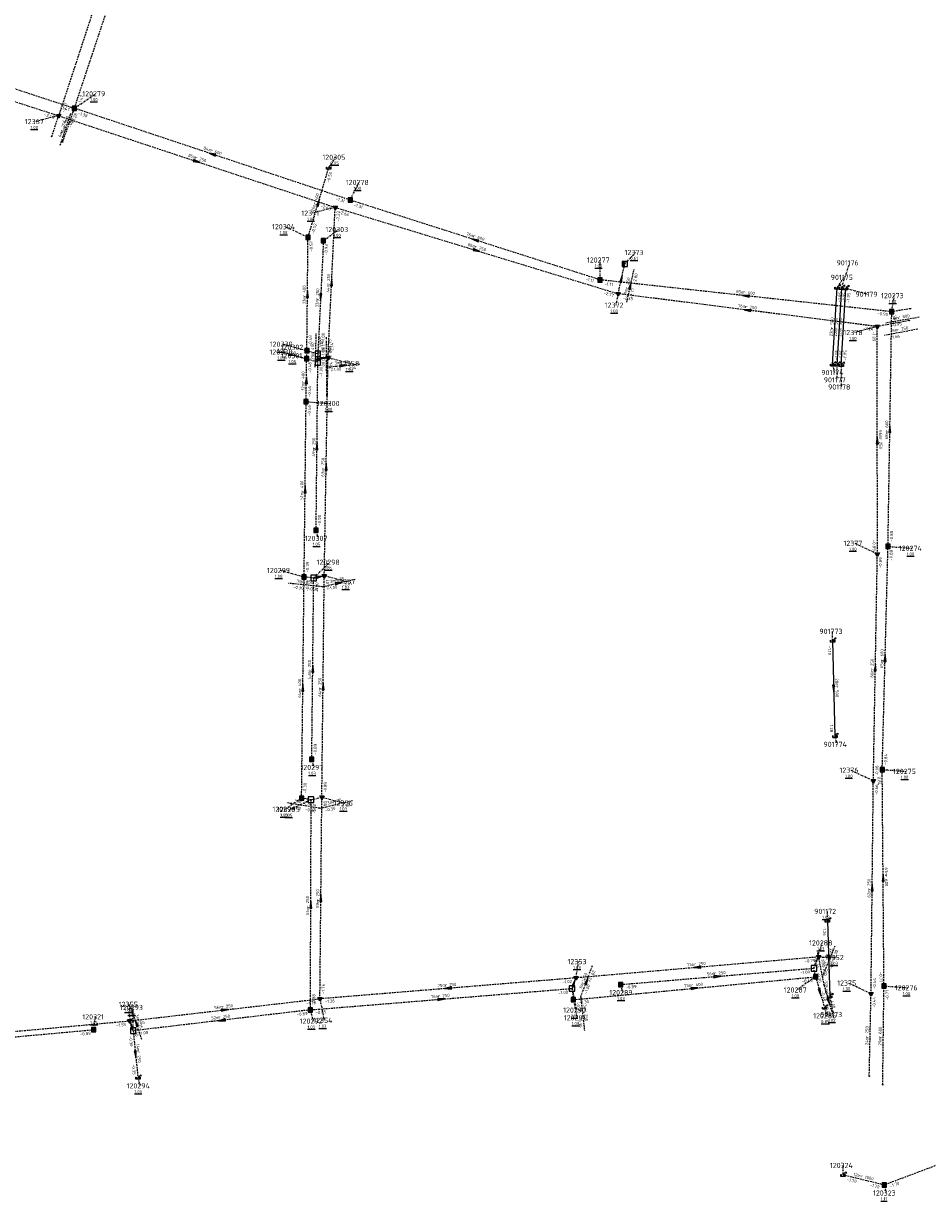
# Model space of a CAD drawing. Extents: x 188323 to 208361, y 565368 to 574910.
# Tile 78 of 256: x 199996 to 200258, y 570056 to 570398. Entities that reach past the tile are written whole.
import ezdxf

# ---------------------------------------------------------------- set-up
doc = ezdxf.new("R2010")
doc.units = 0
for name, pattern in [('BORDER', [1.75, 0.5, -0.25, 0.5, -0.25, 0, -0.25]), ('DASHDOT', [1, 0.5, -0.25, 0, -0.25]), ('DASHED', [0.75, 0.5, -0.25])]:
    doc.linetypes.add(name, pattern=pattern)
doc.layers.get('0').update_dxf_attribs({"linetype": 'CONTINUOUS'})
for name, color, linetype in [('RIO-AFM', 7, 'CONTINUOUS'), ('RIO-BOK', 7, 'CONTINUOUS'), ('RIO-DET', 7, 'CONTINUOUS'), ('RIO-KNP', 7, 'CONTINUOUS'), ('RIO-KNR', 7, 'CONTINUOUS'), ('RIO-LAG', 7, 'CONTINUOUS'), ('RIO-LAG_1B', 7, 'DASHED'), ('RIO-LAG_2B', 7, 'DASHED'), ('RIO-LAG_4', 7, 'BORDER'), ('RIO-LEN', 7, 'CONTINUOUS'), ('RIO-MVD', 1, 'CONTINUOUS'), ('RIO-VRB', 6, 'DASHDOT'), ('RIO-VRH', 7, 'CONTINUOUS')]:
    doc.layers.add(name, color=color, linetype=linetype)
doc.styles.add('RIO-TXT', font='isocp.shx')

# ---------------------------------------------------------------- blocks, each defined once
blk = doc.blocks.new('L_VHR')
blk.add_lwpolyline([(-0.5, 0), (0.5, 0), (-0.5, 0.15), (-0.5, -0.15), (0.5, 0)])
blk = doc.blocks.new('K_IPR')
blk.add_lwpolyline([(-0.5, -0.5), (0.5, -0.5), (0.5, 0.5), (-0.5, 0.5)], close=True)
blk.add_solid([(-0.5, 0.5), (0.5, 0.5), (-0.5, -0.5), (0.5, -0.5)])
at = {"style": 'RIO-TXT', "flags": 1}
blk.add_attdef('KNOOPNAAM', (2, 2), '', height=1, dxfattribs=at)
blk = doc.blocks.new('K_UTB')
blk.add_lwpolyline([(0.5, 0.15), (0.5, -0.3), (-0.5, -0.3), (-0.5, 0.15), (-0.45, 0.15), (-0.45, -0.25), (0, -0.25), (0.45, -0.25), (0.45, 0.15)], close=True)
blk.add_lwpolyline([(0.85, 0.6), (0.55, 0.65), (0.614828, 0.459583), (0.850842, 0.598937)])
blk.add_arc((0.85, -0.25), 0.85, 90, 180)
at = {"style": 'RIO-TXT', "flags": 1}
blk.add_attdef('KNOOPNAAM', (2, 2), '', height=1, dxfattribs=at)
blk = doc.blocks.new('K_DIV')
for p, q in [((-0.65, 0.65), (-0.65, -0.65)), ((0.65, 0.65), (-0.65, 0.65)), ((0.65, -0.65), (0.65, 0.65)), ((-0.65, -0.65), (0.65, -0.65))]:
    blk.add_line(p, q)
blk = doc.blocks.new('K_TEE')
for p, q in [((-0.15, 0.25), (0.15, 0.25)), ((0, -0.25), (0, 0.25))]:
    blk.add_line(p, q)
blk.add_circle((0, 0), 0.5)
at = {"style": 'RIO-TXT', "flags": 1}
blk.add_attdef('KNOOPNAAM', (2, 2), '', height=1, dxfattribs=at)
blk = doc.blocks.new('K_FIC')
blk.add_circle((0, 0), 0.0625)
at = {"style": 'RIO-TXT', "flags": 1}
blk.add_attdef('KNOOPNAAM', (2, 2), '', height=1, dxfattribs=at)
blk = doc.blocks.new('K_IPD')
blk.add_lwpolyline([(-0.496027, 0.307994), (0.503973, 0.307994), (0.003973, -0.558031)], close=True)
blk.add_solid([(-0.496027, 0.307994), (0.503973, 0.307994), (0.003973, -0.558031)])
at = {"style": 'RIO-TXT', "flags": 1}
blk.add_attdef('KNOOPNAAM', (2, 2), '', height=1, dxfattribs=at)
blk = doc.blocks.new('K_RGM')
blk.add_lwpolyline([(-0.6, 0.6), (-0.6, -0.6), (0.6, -0.6), (0.6, 0.6)], close=True)
blk.add_solid([(-0.6, 0.6), (0, 0.6), (-0.6, -0.6), (0, -0.6)])
at = {"style": 'RIO-TXT', "flags": 1}
blk.add_attdef('KNOOPNAAM', (2, 2), '', height=1, dxfattribs=at)
blk = doc.blocks.new('21_01______120336____120273_')
at = {"layer": 'RIO-LAG_1B'}
blk.add_line((0, 0), (-9.679, -1.67), dxfattribs=at)
at = {"layer": 'RIO-AFM', "style": 'RIO-TXT'}
blk.add_text('r 800', height=0.9, rotation=369.7674, dxfattribs=at).set_placement((-5.989, -0.5249))
at = {"layer": 'RIO-BOK', "style": 'RIO-TXT'}
blk.add_text('-0.95', height=0.9, rotation=369.7674, dxfattribs=at).set_placement((-8.0613, -2.8112))
at = {"layer": 'RIO-LEN', "style": 'RIO-TXT'}
blk.add_text('6m', height=0.9, rotation=369.7674, dxfattribs=at).set_placement((-7.5854, -0.8008))
blk = doc.blocks.new('22_01______120287____120286_')
at = {"layer": 'RIO-LAG_1B'}
blk.add_line((0, 0), (2.728, -9.435), dxfattribs=at)
at = {"layer": 'RIO-VRH', "xscale": 2, "yscale": 2, "zscale": 2, "rotation": 286.1039}
blk.add_blockref('L_VHR', (1.364, -4.7175), dxfattribs=at)
at = {"layer": 'RIO-AFM', "style": 'RIO-TXT'}
blk.add_text('r 400', height=0.9, rotation=286.1039, dxfattribs=at).set_placement((1.5447, -3.5408))
at = {"layer": 'RIO-BOK', "style": 'RIO-TXT'}
for s, p in [('-0.40', (-0.9559, -1.7337)), ('-0.45', (0.2447, -5.8845))]:
    blk.add_text(s, height=0.9, rotation=286.1039, dxfattribs=at).set_placement(p)
at = {"layer": 'RIO-LEN', "style": 'RIO-TXT'}
blk.add_text('9m', height=0.9, rotation=286.1039, dxfattribs=at).set_placement((1.0946, -1.9846))
blk = doc.blocks.new('23_01______120287____120288_')
at = {"layer": 'RIO-LAG_1B'}
blk.add_line((0, 0), (-1.877, 9.64), dxfattribs=at)
at = {"layer": 'RIO-AFM', "style": 'RIO-TXT'}
blk.add_text('r 250', height=0.9, rotation=281.0053, dxfattribs=at).set_placement((-0.6531, 5.9759))
at = {"layer": 'RIO-BOK', "style": 'RIO-TXT'}
for p in [(-2.9832, 7.9982), (-2.1562, 3.757)]:
    blk.add_text('-0.30', height=0.9, rotation=281.0053, dxfattribs=at).set_placement(p)
at = {"layer": 'RIO-LEN', "style": 'RIO-TXT'}
blk.add_text('3m', height=0.9, rotation=281.0053, dxfattribs=at).set_placement((-0.9632, 7.566))
blk = doc.blocks.new('24_01______120288____12352_')
at = {"layer": 'RIO-LAG_4'}
blk.add_line((0, 0), (3.704, 9.095), dxfattribs=at)
at = {"layer": 'RIO-AFM', "style": 'RIO-TXT'}
blk.add_text('r 75', height=0.9, rotation=67.8323, dxfattribs=at).set_placement((1.0835, 3.9858))
at = {"layer": 'RIO-BOK', "style": 'RIO-TXT'}
for p in [(3.4541, 4.7692), (1.8246, 0.7683)]:
    blk.add_text('-0.30', height=0.9, rotation=67.8323, dxfattribs=at).set_placement(p)
at = {"layer": 'RIO-LEN', "style": 'RIO-TXT'}
blk.add_text('4m', height=0.9, rotation=67.8323, dxfattribs=at).set_placement((0.4724, 2.4855))
blk = doc.blocks.new('25_01______120290____120291_')
at = {"layer": 'RIO-LAG_1B'}
blk.add_line((0, 0), (1.09, -9.761), dxfattribs=at)
at = {"layer": 'RIO-AFM', "style": 'RIO-TXT'}
blk.add_text('r 250', height=0.9, rotation=276.3486, dxfattribs=at).set_placement((0.9223, -3.7514))
at = {"layer": 'RIO-BOK', "style": 'RIO-TXT'}
for p in [(-1.2359, -1.5466), (-0.756, -5.8409)]:
    blk.add_text('-0.30', height=0.9, rotation=276.3486, dxfattribs=at).set_placement(p)
at = {"layer": 'RIO-LEN', "style": 'RIO-TXT'}
blk.add_text('3m', height=0.9, rotation=276.3486, dxfattribs=at).set_placement((0.7424, -2.1414))
blk = doc.blocks.new('26_01______120290____12353_')
at = {"layer": 'RIO-LAG_4'}
blk.add_line((0, 0), (3.415, 9.207), dxfattribs=at)
at = {"layer": 'RIO-VRH', "xscale": 2, "yscale": 2, "zscale": 2, "rotation": 69.6397}
blk.add_blockref('L_VHR', (1.7075, 4.6035), dxfattribs=at)
at = {"layer": 'RIO-AFM', "style": 'RIO-TXT'}
blk.add_text('r 250', height=0.9, rotation=69.6397, dxfattribs=at).set_placement((0.8632, 3.7644))
at = {"layer": 'RIO-BOK', "style": 'RIO-TXT'}
for s, p in [('-1.02', (3.3016, 4.8748)), ('-1.00', (1.7994, 0.8255))]:
    blk.add_text(s, height=0.9, rotation=69.6397, dxfattribs=at).set_placement(p)
at = {"layer": 'RIO-LEN', "style": 'RIO-TXT'}
blk.add_text('3m', height=0.9, rotation=69.6397, dxfattribs=at).set_placement((0.2997, 2.2455))
blk = doc.blocks.new('27_01______120293____12355_')
at = {"layer": 'RIO-LAG_4'}
blk.add_line((0, 0), (-3.176, 9.293), dxfattribs=at)
at = {"layer": 'RIO-VRH', "xscale": 2, "yscale": 2, "zscale": 2, "rotation": 108.8518}
blk.add_blockref('L_VHR', (-1.588, 4.6465), dxfattribs=at)
at = {"layer": 'RIO-AFM', "style": 'RIO-TXT'}
blk.add_text('r 75', height=0.9, rotation=288.8518, dxfattribs=at).set_placement((-1.3761, 5.5753))
at = {"layer": 'RIO-BOK', "style": 'RIO-TXT'}
for s, p in [('-1.65', (-4.0477, 7.5155)), ('-1.00', (-2.6497, 3.4279))]:
    blk.add_text(s, height=0.9, rotation=288.8518, dxfattribs=at).set_placement(p)
at = {"layer": 'RIO-LEN', "style": 'RIO-TXT'}
blk.add_text('3m', height=0.9, rotation=288.8518, dxfattribs=at).set_placement((-1.9003, 7.1082))
blk = doc.blocks.new('28_01______120295____120296_')
at = {"layer": 'RIO-LAG_1B'}
blk.add_line((0, 0), (-9.689, 1.605), dxfattribs=at)
at = {"layer": 'RIO-AFM', "style": 'RIO-TXT'}
blk.add_text('r 250', height=0.9, rotation=350.5722, dxfattribs=at).set_placement((-5.8282, 1.4732))
at = {"layer": 'RIO-BOK', "style": 'RIO-TXT'}
for p in [(-8.5365, -0.0047), (-4.2734, -0.7098)]:
    blk.add_text('-0.30', height=0.9, rotation=350.5722, dxfattribs=at).set_placement(p)
at = {"layer": 'RIO-LEN', "style": 'RIO-TXT'}
blk.add_text('3m', height=0.9, rotation=350.5722, dxfattribs=at).set_placement((-7.4265, 1.7375))
blk = doc.blocks.new('29_01______120295____12356_')
at = {"layer": 'RIO-LAG_4'}
blk.add_line((0, 0), (9.557, 2.259), dxfattribs=at)
at = {"layer": 'RIO-AFM', "style": 'RIO-TXT'}
blk.add_text('r 75', height=0.9, rotation=13.3004, dxfattribs=at).set_placement((3.875, 1.4299))
at = {"layer": 'RIO-BOK', "style": 'RIO-TXT'}
for p in [(1.6843, -1.0404), (5.8884, -0.0464)]:
    blk.add_text('-0.30', height=0.9, rotation=13.3004, dxfattribs=at).set_placement(p)
at = {"layer": 'RIO-LEN', "style": 'RIO-TXT'}
blk.add_text('3m', height=0.9, rotation=13.3004, dxfattribs=at).set_placement((2.2985, 1.0572))
blk = doc.blocks.new('30_01______120298____120299_')
at = {"layer": 'RIO-LAG_1B'}
blk.add_line((0, 0), (-9.773, 0.977), dxfattribs=at)
at = {"layer": 'RIO-AFM', "style": 'RIO-TXT'}
blk.add_text('r 250', height=0.9, rotation=354.2697, dxfattribs=at).set_placement((-5.9117, 1.0944))
at = {"layer": 'RIO-BOK', "style": 'RIO-TXT'}
for p in [(-8.519, -0.555), (-4.2194, -0.9837)]:
    blk.add_text('-0.30', height=0.9, rotation=354.2697, dxfattribs=at).set_placement(p)
at = {"layer": 'RIO-LEN', "style": 'RIO-TXT'}
blk.add_text('3m', height=0.9, rotation=354.2697, dxfattribs=at).set_placement((-7.5237, 1.2552))
blk = doc.blocks.new('31_01______120298____12357_')
at = {"layer": 'RIO-LAG_4'}
blk.add_line((0, 0), (9.575, 2.183), dxfattribs=at)
at = {"layer": 'RIO-VRH', "xscale": 2, "yscale": 2, "zscale": 2, "rotation": 12.8433}
blk.add_blockref('L_VHR', (4.7875, 1.0915), dxfattribs=at)
at = {"layer": 'RIO-AFM', "style": 'RIO-TXT'}
blk.add_text('r 75', height=0.9, rotation=12.8433, dxfattribs=at).set_placement((3.8863, 1.399))
at = {"layer": 'RIO-BOK', "style": 'RIO-TXT'}
for s, p in [('-1.00', (1.676, -1.0538)), ('-2.01', (5.8879, -0.0934))]:
    blk.add_text(s, height=0.9, rotation=12.8433, dxfattribs=at).set_placement(p)
at = {"layer": 'RIO-LEN', "style": 'RIO-TXT'}
blk.add_text('3m', height=0.9, rotation=12.8433, dxfattribs=at).set_placement((2.3069, 1.0388))
blk = doc.blocks.new('32_01______120301____120308_')
at = {"layer": 'RIO-LAG_4'}
blk.add_line((0, 0), (-0.002, 9.82), dxfattribs=at)
at = {"layer": 'RIO-AFM', "style": 'RIO-TXT'}
blk.add_text('r 75', height=0.9, rotation=270, dxfattribs=at).set_placement((0.4999, 5.7202))
at = {"layer": 'RIO-BOK', "style": 'RIO-TXT'}
for p in [(-1.4013, 8.4196), (-1.3993, 4.0996)]:
    blk.add_text('-1.00', height=0.9, rotation=270, dxfattribs=at).set_placement(p)
at = {"layer": 'RIO-LEN', "style": 'RIO-TXT'}
blk.add_text('1m', height=0.9, rotation=270, dxfattribs=at).set_placement((0.4992, 7.3402))
blk = doc.blocks.new('33_01______120302____120308_')
at = {"layer": 'RIO-LAG_4'}
blk.add_line((0, 0), (0.004, -9.821), dxfattribs=at)
at = {"layer": 'RIO-AFM', "style": 'RIO-TXT'}
blk.add_text('r 75', height=0.9, rotation=450, dxfattribs=at).set_placement((1.3968, 4.1014))
at = {"layer": 'RIO-BOK', "style": 'RIO-TXT'}
for p in [(-0.5045, 5.7207), (-0.5011, 1.3997)]:
    blk.add_text('-1.00', height=0.9, rotation=450, dxfattribs=at).set_placement(p)
at = {"layer": 'RIO-LEN', "style": 'RIO-TXT'}
blk.add_text('1m', height=0.9, rotation=450, dxfattribs=at).set_placement((1.398, 2.4814))
blk = doc.blocks.new('34_01______120308____12358_')
at = {"layer": 'RIO-LAG_4'}
blk.add_line((0, 0), (9.777, 0.921), dxfattribs=at)
at = {"layer": 'RIO-VRH', "xscale": 2, "yscale": 2, "zscale": 2, "rotation": 5.3852}
blk.add_blockref('L_VHR', (4.8885, 0.4605), dxfattribs=at)
at = {"layer": 'RIO-AFM', "style": 'RIO-TXT'}
blk.add_text('r 75', height=0.9, rotation=5.3852, dxfattribs=at).set_placement((4.035, 0.8826))
at = {"layer": 'RIO-BOK', "style": 'RIO-TXT'}
for s, p in [('-2.14', (5.8259, -0.857)), ('-1.00', (1.525, -1.2624))]:
    blk.add_text(s, height=0.9, rotation=5.3852, dxfattribs=at).set_placement(p)
at = {"layer": 'RIO-LEN', "style": 'RIO-TXT'}
blk.add_text('3m', height=0.9, rotation=5.3852, dxfattribs=at).set_placement((2.4222, 0.7306))
blk = doc.blocks.new('43_01______120338____120339_')
at = {"layer": 'RIO-LAG_1B'}
blk.add_line((0, 0), (0.3, 9.816), dxfattribs=at)
at = {"layer": 'RIO-AFM', "style": 'RIO-TXT'}
blk.add_text('r 400', height=0.9, rotation=88.2402, dxfattribs=at).set_placement((-0.3827, 3.8436))
at = {"layer": 'RIO-BOK', "style": 'RIO-TXT'}
for p in [(1.5741, 5.6743), (1.4421, 1.3563)]:
    blk.add_text('-0.48', height=0.9, rotation=88.2402, dxfattribs=at).set_placement(p)
at = {"layer": 'RIO-LEN', "style": 'RIO-TXT'}
blk.add_text('2m', height=0.9, rotation=88.2402, dxfattribs=at).set_placement((-0.4322, 2.2243))
blk = doc.blocks.new('52_01______12368_____12367_')
at = {"layer": 'RIO-LAG_2B'}
blk.add_line((0, 0), (3.078, 9.326), dxfattribs=at)
at = {"layer": 'RIO-AFM', "style": 'RIO-TXT'}
blk.add_text('r 250', height=0.9, rotation=71.7265, dxfattribs=at).set_placement((0.7257, 3.7938))
at = {"layer": 'RIO-BOK', "style": 'RIO-TXT'}
blk.add_text('-1.50', height=0.9, rotation=71.7265, dxfattribs=at).set_placement((3.1222, 4.9928))
at = {"layer": 'RIO-LEN', "style": 'RIO-TXT'}
blk.add_text('6m', height=0.9, rotation=71.7265, dxfattribs=at).set_placement((0.2179, 2.2554))
blk = doc.blocks.new('53_01______12372_____12373___c1')
at = {"layer": 'RIO-LAG_2B'}
blk.add_line((0, 0), (2.131, 9.586), dxfattribs=at)
at = {"layer": 'RIO-VRH', "xscale": 2, "yscale": 2, "zscale": 2, "rotation": 77.4564}
blk.add_blockref('L_VHR', (1.0655, 4.793), dxfattribs=at)
at = {"layer": 'RIO-AFM', "style": 'RIO-TXT'}
blk.add_text('r 250', height=0.9, rotation=77.4564, dxfattribs=at).set_placement((0.3432, 3.8473))
at = {"layer": 'RIO-BOK', "style": 'RIO-TXT'}
for s, p in [('-2.80', (2.6081, 5.2796)), ('-2.77', (1.6704, 1.0625))]:
    blk.add_text(s, height=0.9, rotation=77.4564, dxfattribs=at).set_placement(p)
at = {"layer": 'RIO-LEN', "style": 'RIO-TXT'}
blk.add_text('9m', height=0.9, rotation=77.4564, dxfattribs=at).set_placement((-0.0084, 2.2659))
blk = doc.blocks.new('54_01______12379_____12378_')
at = {"layer": 'RIO-LAG_2B'}
blk.add_line((0, 0), (-9.655, -1.803), dxfattribs=at)
at = {"layer": 'RIO-AFM', "style": 'RIO-TXT'}
blk.add_text('r 250', height=0.9, rotation=370.5589, dxfattribs=at).set_placement((-5.9817, -0.6071))
at = {"layer": 'RIO-BOK', "style": 'RIO-TXT'}
blk.add_text('-1.66', height=0.9, rotation=370.5589, dxfattribs=at).set_placement((-8.0216, -2.9217))
at = {"layer": 'RIO-LEN', "style": 'RIO-TXT'}
blk.add_text('9m', height=0.9, rotation=370.5589, dxfattribs=at).set_placement((-7.5741, -0.905))

msp = doc.modelspace()

# ---------------------------------------------------------------- linework, layer by layer
at = {"layer": 'RIO-LAG'}
for p, q in [((200230.864, 570298.432), (200232.16, 570320.768)), ((200233.408, 570320.64), (200232.112, 570298.368)), ((200233.36, 570298.304), (200234.656, 570320.576)), ((200230.848, 570218.176), (200231.504, 570190.464)), ((200229.344, 570136.832), (200230.016, 570114.88))]:
    msp.add_line(p, q, dxfattribs=at)
at = {"layer": 'RIO-LAG_1B'}
for p, q in [((200010.576, 570372.928), (200030.72, 570433.536)), ((199943.008, 570395.072), (200010.576, 570372.928)), ((200007.184, 570363.136), (200010.576, 570372.928)), ((200090.704, 570346.24), (200010.576, 570372.928)), ((200078.448, 570335.424), (200084.464, 570355.648)), ((200163.296, 570323.072), (200090.704, 570346.24)), ((200078.112, 570302.464), (200078.448, 570335.424)), ((200082.928, 570334.464), (200081.296, 570301.568)), ((200248.032, 570313.792), (200163.296, 570323.072)), ((200253.488, 570314.688), (200248.032, 570313.792)), ((200246.944, 570245.632), (200248.032, 570313.792)), ((200078.048, 570300.16), (200078.112, 570302.464)), ((200077.888, 570287.68), (200078.048, 570300.16)), ((200080.8, 570250.304), (200081.296, 570299.136)), ((200077.312, 570236.736), (200077.888, 570287.68)), ((200245.264, 570180.8), (200246.944, 570245.632)), ((200076.576, 570172.48), (200077.312, 570236.736)), ((200080.096, 570236.416), (200077.312, 570236.736)), ((200079.536, 570183.744), (200080.096, 570236.416)), ((200245.776, 570117.888), (200245.264, 570180.8)), ((200079.344, 570172.032), (200076.576, 570172.48)), ((200079.152, 570110.976), (200079.344, 570172.032)), ((200169.28, 570118.336), (200225.424, 570123.072)), ((200225.904, 570120.576), (200225.424, 570123.072)), ((200155.536, 570113.92), (200225.904, 570120.576)), ((200225.904, 570120.576), (200228.496, 570111.616)), ((200079.152, 570110.976), (200155.168, 570117.184)), ((200155.168, 570117.184), (200155.536, 570113.92)), ((200245.408, 570089.216), (200245.776, 570117.888)), ((200079.152, 570110.976), (200027.648, 570104.896)), ((199961.136, 570100.224), (200016.176, 570105.216)), ((200027.648, 570104.896), (200029.04, 570091.2)), ((200280.944, 570073.28), (200245.872, 570060.096)), ((200245.872, 570060.096), (200233.888, 570062.976))]:
    msp.add_line(p, q, dxfattribs=at)
at = {"layer": 'RIO-LAG_2B'}
for p, q in [((200026.848, 570434.368), (200006, 570370.752)), ((199942.336, 570391.36), (200006, 570370.752)), ((200003.984, 570364.672), (200006, 570370.752)), ((200006, 570370.752), (200086.336, 570344.128)), ((200084.256, 570300.48), (200086.336, 570344.128)), ((200086.336, 570344.128), (200168.544, 570319.04)), ((200168.544, 570319.04), (200170.464, 570327.68)), ((200243.824, 570309.504), (200168.544, 570319.04)), ((200253.104, 570311.232), (200243.824, 570309.504)), ((200243.856, 570243.392), (200243.824, 570309.504)), ((200083.168, 570237.12), (200084.256, 570300.48)), ((200242.688, 570177.472), (200243.856, 570243.392)), ((200082.464, 570172.8), (200083.168, 570237.12)), ((200242.016, 570115.648), (200242.688, 570177.472)), ((200081.904, 570114.176), (200082.464, 570172.8)), ((200226.752, 570126.336), (200156.32, 570120.256)), ((200156.32, 570120.256), (200081.904, 570114.176)), ((200026.656, 570107.776), (200081.904, 570114.176)), ((200241.504, 570091.712), (200242.016, 570115.648)), ((199960.128, 570101.696), (200026.656, 570107.776))]:
    msp.add_line(p, q, dxfattribs=at)
at = {"layer": 'RIO-LAG_4'}
for p, q in [((200081.296, 570301.568), (200081.296, 570300.224)), ((200081.296, 570300.224), (200084.256, 570300.48)), ((200081.296, 570299.136), (200081.296, 570300.224)), ((200080.096, 570236.416), (200083.168, 570237.12)), ((200079.344, 570172.032), (200082.464, 570172.8)), ((200225.424, 570123.072), (200226.752, 570126.336)), ((200155.168, 570117.184), (200156.32, 570120.256)), ((200027.648, 570104.896), (200026.656, 570107.776))]:
    msp.add_line(p, q, dxfattribs=at)
at = {"layer": 'RIO-VRB'}
for p, q in [((200010.57, 570372.91), (200016.6969, 570377.1478)), ((200006, 570370.78), (199999.3525, 570369.0579)), ((200084.47, 570355.64), (200086.4464, 570358.6958)), ((200090.7, 570346.27), (200093.237, 570351.3653)), ((200086.33, 570344.15), (200079.6825, 570342.4279)), ((200078.45, 570335.4), (200071.801, 570338.5179)), ((200082.93, 570334.46), (200087.3249, 570337.6977)), ((200163.29, 570323.06), (200163.2892, 570328.835)), ((200170.47, 570327.71), (200173.5914, 570331.0296)), ((200233.41, 570320.67), (200235.829, 570328.0186)), ((200232.16, 570320.74), (200234.1364, 570323.7958)), ((200168.54, 570319.03), (200167.8342, 570315.7166)), ((200234.66, 570320.6), (200241.3082, 570318.88)), ((200248.03, 570313.77), (200248.7371, 570318.4832)), ((200243.83, 570309.48), (200237.1825, 570307.7579)), ((200078.11, 570302.44), (200071.1421, 570304.3665)), ((200078.04, 570300.15), (200071.0721, 570302.0765)), ((200081.29, 570301.56), (200074.3221, 570303.4865)), ((200081.29, 570299.11), (200074.3221, 570301.0365)), ((200084.26, 570300.48), (200090.9082, 570298.76)), ((200230.86, 570298.46), (200231.3935, 570296.1316)), ((200232.11, 570298.39), (200232.1124, 570294.015)), ((200233.36, 570298.32), (200233.3634, 570291.945)), ((200077.89, 570287.67), (200084.8575, 570287.1413)), ((200080.8, 570250.28), (200081.3335, 570247.9516)), ((200243.85, 570243.42), (200237.201, 570246.5379)), ((200246.95, 570245.61), (200253.9175, 570245.0813)), ((200080.1, 570236.43), (200084.7534, 570241.0353)), ((200077.31, 570236.71), (200070.3421, 570238.6365)), ((200083.17, 570237.13), (200089.8182, 570235.41)), ((200230.84, 570218.17), (200230.8397, 570220.945)), ((200231.5, 570190.44), (200232.0335, 570188.1116)), ((200079.54, 570183.74), (200080.0735, 570181.4116)), ((200242.68, 570177.49), (200236.031, 570180.6079)), ((200245.26, 570180.8), (200252.2275, 570180.2713)), ((200076.57, 570172.49), (200071.9178, 570169.2833)), ((200079.34, 570172.03), (200073.2142, 570169.1902)), ((200082.47, 570172.77), (200089.1182, 570171.05)), ((200229.34, 570136.81), (200229.3397, 570139.585)), ((200225.42, 570123.07), (200227.839, 570130.4186)), ((200226.76, 570126.36), (200231.7579, 570126.1786)), ((200156.32, 570120.28), (200157.0271, 570124.9932)), ((200225.9, 570120.6), (200220.482, 570116.7502)), ((200155.17, 570117.18), (200156.3976, 570110.9123)), ((200169.28, 570118.32), (200169.8135, 570115.9916)), ((200242.02, 570115.65), (200235.371, 570118.7679)), ((200245.78, 570117.92), (200252.7475, 570117.3913)), ((200026.65, 570107.8), (200026.6494, 570112.575)), ((200081.9, 570114.2), (200083.1276, 570107.9323)), ((200155.53, 570113.94), (200156.5841, 570108.6571)), ((200230.02, 570114.88), (200231.0741, 570109.5971)), ((200027.65, 570104.87), (200027.649, 570111.645)), ((200079.15, 570111), (200079.8571, 570107.6868)), ((200228.5, 570111.59), (200229.0335, 570109.2616)), ((200016.17, 570105.22), (200016.7035, 570108.9484)), ((200029.04, 570091.23), (200029.5735, 570088.9016)), ((200233.88, 570063), (200233.8797, 570065.775)), ((200245.87, 570060.09), (200246.4035, 570057.7616))]:
    msp.add_line(p, q, dxfattribs=at)

# ---------------------------------------------------------------- block references
at = {"layer": 'RIO-DET'}
for name, p in [('52_01______12368_____12367_', (200006.48, 570362.176)), ('53_01______12372_____12373___c1', (200171.04, 570316.544)), ('21_01______120336____120273_', (200255.984, 570312.192)), ('43_01______120338____120339_', (200080.544, 570297.664)), ('33_01______120302____120308_', (200083.792, 570299.072)), ('54_01______12379_____12378_', (200255.616, 570308.736)), ('32_01______120301____120308_', (200083.792, 570296.64)), ('34_01______120308____12358_', (200083.792, 570297.728)), ('30_01______120298____120299_', (200082.592, 570233.92)), ('31_01______120298____12357_', (200082.592, 570233.92)), ('28_01______120295____120296_', (200081.84, 570169.536)), ('29_01______120295____12356_', (200081.84, 570169.536)), ('24_01______120288____12352_', (200227.92, 570120.576)), ('23_01______120287____120288_', (200228.4, 570118.08)), ('26_01______120290____12353_', (200157.664, 570114.688)), ('22_01______120287____120286_', (200228.4, 570118.08)), ('25_01______120290____120291_', (200157.664, 570114.688)), ('27_01______120293____12355_', (200030.144, 570102.4))]:
    msp.add_blockref(name, p, dxfattribs=at)
at = {"layer": 'RIO-KNP', "xscale": 1.25, "yscale": 1.25, "zscale": 1.25}
for name, p in [('K_IPR', (200010.576, 570372.928)), ('K_IPD', (200006, 570370.752)), ('K_FIC', (200003.984, 570364.672)), ('K_FIC', (200007.184, 570363.136)), ('K_UTB', (200084.464, 570355.648)), ('K_IPR', (200090.704, 570346.24)), ('K_IPD', (200086.336, 570344.128)), ('K_IPR', (200078.448, 570335.424)), ('K_IPR', (200082.928, 570334.464)), ('K_RGM', (200170.464, 570327.68)), ('K_IPR', (200163.296, 570323.072)), ('K_UTB', (200232.16, 570320.768)), ('K_UTB', (200233.408, 570320.64)), ('K_UTB', (200234.656, 570320.576)), ('K_IPD', (200168.544, 570319.04)), ('K_IPR', (200248.032, 570313.792)), ('K_FIC', (200253.488, 570314.688)), ('K_FIC', (200253.104, 570311.232)), ('K_IPD', (200243.824, 570309.504)), ('K_IPR', (200078.048, 570300.16)), ('K_IPR', (200078.112, 570302.464)), ('K_DIV', (200081.296, 570301.568)), ('K_TEE', (200081.296, 570300.224)), ('K_IPD', (200084.256, 570300.48)), ('K_DIV', (200081.296, 570299.136)), ('K_UTB', (200230.864, 570298.432)), ('K_UTB', (200232.112, 570298.368)), ('K_UTB', (200233.36, 570298.304)), ('K_IPR', (200077.888, 570287.68)), ('K_IPR', (200080.8, 570250.304)), ('K_IPR', (200246.944, 570245.632)), ('K_IPD', (200243.856, 570243.392)), ('K_IPR', (200077.312, 570236.736)), ('K_DIV', (200080.096, 570236.416)), ('K_IPD', (200083.168, 570237.12)), ('K_UTB', (200230.848, 570218.176)), ('K_UTB', (200231.504, 570190.464)), ('K_IPR', (200079.536, 570183.744)), ('K_IPR', (200245.264, 570180.8)), ('K_IPD', (200242.688, 570177.472)), ('K_IPR', (200076.576, 570172.48)), ('K_DIV', (200079.344, 570172.032)), ('K_IPD', (200082.464, 570172.8)), ('K_UTB', (200229.344, 570136.832)), ('K_IPD', (200226.752, 570126.336)), ('K_DIV', (200225.424, 570123.072)), ('K_IPD', (200156.32, 570120.256)), ('K_IPR', (200225.904, 570120.576)), ('K_DIV', (200155.168, 570117.184)), ('K_IPR', (200169.28, 570118.336)), ('K_IPD', (200242.016, 570115.648)), ('K_IPR', (200245.776, 570117.888)), ('K_IPD', (200081.904, 570114.176)), ('K_IPR', (200155.536, 570113.92)), ('K_UTB', (200230.016, 570114.88)), ('K_IPR', (200079.152, 570110.976)), ('K_UTB', (200228.496, 570111.616)), ('K_IPR', (200016.176, 570105.216)), ('K_IPD', (200026.656, 570107.776)), ('K_DIV', (200027.648, 570104.896)), ('K_UTB', (200029.04, 570091.2)), ('K_FIC', (200241.504, 570091.712)), ('K_FIC', (200245.408, 570089.216)), ('K_UTB', (200233.888, 570062.976)), ('K_IPR', (200245.872, 570060.096))]:
    msp.add_blockref(name, p, dxfattribs=at)
at = {"layer": 'RIO-VRH'}
for p, xscale, yscale, zscale, rotation in [((200050.635, 570359.59), 2, 2, 2, 161.612), ((200046.165, 570357.465), 2, 2, 2, 341.6611), ((200081.46, 570345.52), 2, 2, 2, 73.4285), ((200126.995, 570334.665), 2, 2, 2, 162.2706), ((200127.435, 570331.59), 2, 2, 2, 343.0107), ((200085.295, 570322.315), 2, 2, 2, 87.2774), ((200169.505, 570323.37), 2, 2, 2, 77.4564), ((200078.28, 570318.92), 2, 2, 2, 89.4), ((200082.11, 570318.01), 2, 2, 2, 267.1375), ((200205.66, 570318.415), 2, 2, 2, 173.7443), ((200206.185, 570314.255), 2, 2, 2, 172.7718), ((200082.775, 570300.34), 1.732, 1.732, 1.732, 5.3852), ((200077.965, 570293.91), 2, 2, 2, 89.3024), ((200247.49, 570279.69), 2, 2, 2, 89.0832), ((200243.84, 570276.45), 2, 2, 2, 90.0264), ((200081.045, 570274.695), 2, 2, 2, 89.416), ((200083.715, 570268.805), 2, 2, 2, 89.0053), ((200077.6, 570262.19), 2, 2, 2, 89.3389), ((200081.635, 570236.78), 1.897, 1.897, 1.897, 12.8433), ((200246.105, 570213.205), 2, 2, 2, 88.4974), ((200079.82, 570210.085), 2, 2, 2, 89.3821), ((200243.265, 570210.455), 2, 2, 2, 88.9743), ((200076.94, 570204.6), 2, 2, 2, 89.3308), ((200082.82, 570204.95), 2, 2, 2, 89.3678), ((200231.17, 570204.305), 2, 2, 2, 271.3724), ((200245.52, 570149.36), 2, 2, 2, 90.4828), ((200242.35, 570146.57), 2, 2, 2, 89.3795), ((200082.185, 570143.485), 2, 2, 2, 89.4334), ((200079.245, 570141.515), 2, 2, 2, 89.8126), ((200229.68, 570125.845), 2, 2, 2, 271.7849), ((200191.54, 570123.32), 2, 2, 2, 184.9327), ((200155.745, 570118.73), 2, 2, 2, 69.6397), ((200197.35, 570120.695), 2, 2, 2, 4.8358), ((200119.11, 570117.24), 2, 2, 2, 184.6701), ((200190.715, 570117.27), 2, 2, 2, 5.406), ((200227.2, 570116.095), 2, 2, 2, 286.1039), ((200117.16, 570114.09), 2, 2, 2, 4.6471), ((200054.275, 570111), 2, 2, 2, 6.6069), ((200027.15, 570106.335), 1.844, 1.844, 1.844, 108.8518), ((200053.4, 570107.935), 2, 2, 2, 186.7872), ((200028.345, 570098.05), 2, 2, 2, 275.8272)]:
    msp.add_blockref('L_VHR', p, dxfattribs=dict(at, xscale=xscale, yscale=yscale, zscale=zscale, rotation=rotation))

# ---------------------------------------------------------------- texts
at = {"layer": 'RIO-AFM', "style": 'RIO-TXT'}
for s, rotation, p in [('r 700', 70.8752, (200008.1372, 570367.4181)), ('r 250', 341.6611, (200045.5611, 570358.2197)), ('r 600', 341.612, (200050.032, 570360.345)), ('r 400', 73.4285, (200080.7498, 570344.8861)), ('r 600', 342.2706, (200126.3826, 570335.4106)), ('r 250', 343.0107, (200126.814, 570332.3305)), ('r 250', 87.2774, (200084.7572, 570321.5296)), ('r 400', 89.4, (200077.7717, 570318.1149)), ('r 250', 447.1375, (200081.5603, 570317.2257)), ('r 600', 353.7443, (200204.9116, 570319.0267)), ('r 250', 352.7718, (200205.4469, 570314.8764)), ('r 500', 86.6519, (200230.9636, 570308.8201)), ('r 500', 446.6519, (200232.2071, 570308.7502)), ('r 500', 86.6519, (200233.4636, 570308.6801)), ('r 400', 89.3024, (200077.4553, 570293.1057)), ('r 600', 89.0832, (200246.9772, 570278.8878)), ('r 250', 89.416, (200080.5369, 570273.8899)), ('r 250', 270.0264, (200244.3602, 570277.2604)), ('r 250', 89.0053, (200083.2011, 570268.0036)), ('r 400', 89.3389, (200077.0908, 570261.3857)), ('r 600', 88.4974, (200245.5841, 570212.4084)), ('r 250', 89.3821, (200079.3114, 570209.28)), ('r 250', 88.9743, (200242.7507, 570209.6539)), ('r 400', 89.3308, (200076.4307, 570203.7958)), ('r 250', 89.3678, (200082.3112, 570204.1452)), ('r 500', 271.3724, (200231.6588, 570205.1275)), ('r 250', 89.3795, (200241.8414, 570145.7652)), ('r 600', 270.4828, (200246.0327, 570150.1746)), ('r 250', 89.8126, (200078.7425, 570140.7065)), ('r 250', 89.4334, (200081.6771, 570142.6796)), ('r 500', 271.7849, (200230.1611, 570126.6708)), ('r 250', 364.9327, (200190.6874, 570123.7702)), ('r 250', 4.8358, (200196.5005, 570121.1249)), ('r 250', 364.6701, (200118.2594, 570117.6954)), ('r 400', 5.406, (200189.8613, 570117.6914)), ('r 250', 6.6069, (200053.4127, 570111.4035)), ('r 250', 4.6471, (200116.3118, 570114.5227)), ('r 250', 366.7872, (200052.5342, 570108.3515)), ('r 250', 88.7452, (200241.2425, 570102.8958)), ('r 600', 89.2322, (200245.0793, 570102.7715)), ('r 250', 275.8272, (200028.7641, 570098.9075)), ('r 1000', 346.3593, (200238.9439, 570062.2888))]:
    msp.add_text(s, height=0.9, rotation=rotation, dxfattribs=at).set_placement(p)
at = {"layer": 'RIO-BOK', "style": 'RIO-TXT'}
for s, rotation, p in [('-1.47', 71.6117, (200012.34, 570373.7969)), ('-1.47', 341.8498, (200006.2514, 570372.8973)), ('-2.17', 431.834, (200007.7659, 570371.6749)), ('-2.49', 342.0868, (200001.6802, 570370.747)), ('-2.49', 341.6611, (200006.8893, 570369.0112)), ('-1.28', 70.8752, (200010.5496, 570368.5766)), ('-1.38', 341.612, (200011.4577, 570371.1405)), ('-0.55', 73.4285, (200084.6429, 570351.3105)), ('-1.31', 341.612, (200086.3841, 570346.2832)), ('-1.31', 342.2706, (200091.608, 570344.5108)), ('-2.66', 341.6611, (200082.0135, 570344.1598)), ('-2.23', 87.2774, (200087.5343, 570339.9881)), ('-2.66', 343.0107, (200087.2607, 570342.4027)), ('-0.52', 73.4285, (200080.191, 570336.3426)), ('-0.52', 89.4, (200079.8076, 570331.2848)), ('-0.93', 447.1375, (200084.1059, 570330.2961)), ('-1.11', 342.2706, (200158.9726, 570323.0186)), ('-1.11', 353.7443, (200164.5299, 570321.5166)), ('-2.77', 343.0107, (200164.2255, 570318.9387)), ('-2.39', 352.7718, (200169.7535, 570317.4658)), ('-1.95', 86.6519, (200233.3187, 570316.5643)), ('-1.95', 446.6519, (200234.5573, 570316.4959)), ('-1.95', 86.6519, (200235.8187, 570316.4243)), ('-0.95', 353.7443, (200243.8074, 570312.8763)), ('-0.95', 89.0832, (200249.3649, 570309.6476)), ('-2.24', 352.7718, (200239.5925, 570308.6522)), ('-1.09', 270.0264, (200242.4313, 570308.0789)), ('-0.48', 89.4, (200079.5244, 570303.8253)), ('-1.00', 447.1375, (200082.7571, 570302.8893)), ('-2.14', 87.2774, (200085.7247, 570301.8119)), ('-1.95', 86.6519, (200232.3392, 570299.7759)), ('-1.95', 446.6519, (200233.5883, 570299.7068)), ('-1.95', 86.6519, (200234.8392, 570299.6359)), ('-0.48', 89.3024, (200079.3906, 570296.0323)), ('-1.00', 89.416, (200082.6488, 570294.9955)), ('-2.14', 89.0053, (200085.5892, 570296.3559)), ('-0.46', 89.3024, (200079.3067, 570289.0529)), ('-0.46', 89.3389, (200079.2432, 570283.5538)), ('-0.90', 89.416, (200082.214, 570251.6657)), ('-0.88', 89.0832, (200248.372, 570246.9874)), ('-0.89', 270.0264, (200242.488, 570247.5189)), ('-0.88', 88.4974, (200248.2426, 570241.4746)), ('-0.39', 89.3389, (200078.7258, 570238.0938)), ('-2.01', 89.0053, (200084.5939, 570238.5055)), ('-0.89', 88.9743, (200245.177, 570239.2952)), ('-2.01', 89.3678, (200084.5253, 570233.014)), ('-0.39', 89.3308, (200078.6627, 570232.5937)), ('-1.00', 89.3821, (200081.4563, 570232.3142)), ('-1.19', 271.3724, (200229.4746, 570216.7364)), ('-1.28', 271.3724, (200230.0178, 570194.5061)), ('-0.89', 89.3821, (200080.9548, 570185.1248)), ('-0.84', 88.4974, (200246.696, 570182.1628)), ('-0.66', 88.9743, (200244.1046, 570178.8647)), ('-0.84', 270.4828, (200243.8725, 570179.3878)), ('-0.30', 89.3308, (200077.986, 570173.8736)), ('-1.88', 89.3678, (200083.8851, 570174.1545)), ('-0.66', 89.3795, (200244.0362, 570173.3745)), ('-1.00', 89.8126, (200080.7272, 570167.9251)), ('-1.88', 89.4334, (200083.83, 570168.6556)), ('-1.26', 271.7849, (200227.985, 570135.3666)), ('-0.79', 364.9327, (200222.7917, 570124.6546)), ('-1.02', 364.6701, (200152.3437, 570118.5954)), ('-1.02', 364.9327, (200157.8358, 570119.0065)), ('-1.00', 4.8358, (200221.4518, 570121.3293)), ('-0.45', 5.406, (200221.9495, 570118.8199)), ('-128.00', 271.7849, (200228.4708, 570120.0143)), ('-0.44', 89.3795, (200243.4349, 570117.0348)), ('-0.77', 270.4828, (200244.3834, 570122.0081)), ('-1.76', 89.4334, (200083.3136, 570115.5861)), ('-1.00', 4.6471, (200151.1959, 570115.4523)), ('-0.89', 4.8358, (200170.7928, 570117.043)), ('-0.77', 89.2322, (200247.1256, 570113.8011)), ('-1.76', 6.6069, (200077.9877, 570112.3374)), ('-0.88', 89.8126, (200080.5544, 570112.3954)), ('-1.26', 364.6701, (200083.4099, 570112.9196)), ('-0.30', 5.406, (200157.0555, 570112.6781)), ('-0.44', 88.7452, (200243.3305, 570111.5197)), ('-0.89', 366.7872, (200075.2407, 570109.1553)), ('-0.85', 4.6471, (200080.6586, 570109.718)), ('-1.55', 5.2304, (200022.6943, 570106.032)), ('-1.65', 6.6069, (200028.2016, 570106.5704)), ('-0.89', 5.2005, (200012.213, 570103.454)), ('-0.30', 275.8272, (200026.4001, 570103.3347)), ('-1.00', 366.7872, (200029.2062, 570103.6462)), ('-0.35', 275.8272, (200027.2376, 570095.1675)), ('-1.70', 346.3593, (200234.9112, 570061.31)), ('-1.70', 346.3593, (200241.5573, 570059.7014)), ('-1.70', 380.6094, (200247.6735, 570059.2735))]:
    msp.add_text(s, height=0.9, rotation=rotation, dxfattribs=at).set_placement(p)
at = {"layer": 'RIO-KNR', "style": 'RIO-TXT'}
for s, p in [('120279', (200012.8719, 570376.3978)), ('12367', (199996.165, 570368.3079)), ('120305', (200082.6214, 570357.9458)), ('120278', (200089.412, 570350.6153)), ('12371', (200076.495, 570341.6779)), ('120304', (200067.976, 570337.7679)), ('120303', (200083.4999, 570336.9477)), ('12373', (200170.4039, 570330.2796)), ('120277', (200159.4642, 570328.085)), ('901176', (200232.004, 570327.2686)), ('901175', (200230.3114, 570323.0458)), ('901179', (200237.4832, 570318.13)), ('120273', (200244.9121, 570317.7332)), ('12372', (200164.6467, 570314.9666)), ('12378', (200233.995, 570307.0079)), ('120339', (200067.3171, 570303.6165)), ('120302', (200070.4971, 570302.7365)), ('120338', (200067.2471, 570301.3265)), ('120301', (200070.4971, 570300.2865)), ('12358', (200087.7207, 570298.01)), ('901174', (200227.5685, 570295.3816)), ('901177', (200228.2874, 570293.265)), ('901178', (200229.5384, 570291.195)), ('120300', (200081.0325, 570286.3913)), ('120307', (200077.5085, 570247.2016)), ('12377', (200234.0135, 570245.7879)), ('120274', (200250.0925, 570244.3313)), ('120299', (200066.5171, 570237.8865)), ('120298', (200080.9284, 570240.2853)), ('12357', (200086.6307, 570234.66)), ('901773', (200227.0147, 570220.195)), ('901774', (200228.2085, 570187.3616)), ('120297', (200076.2485, 570180.6616)), ('12376', (200232.8435, 570179.8579)), ('120275', (200248.4025, 570179.5213)), ('12356', (200085.9307, 570170.3)), ('120296', (200068.0928, 570168.5333)), ('120295', (200069.3892, 570168.4402)), ('901172', (200225.5147, 570138.835)), ('120288', (200224.014, 570129.6686)), ('12352', (200228.5704, 570125.4286)), ('12353', (200153.8396, 570124.2432)), ('12375', (200232.1835, 570118.0179)), ('120289', (200165.9885, 570115.2416)), ('120287', (200216.657, 570116.0002)), ('120276', (200248.9225, 570116.6413)), ('12355', (200023.4619, 570111.825)), ('120321', (200012.8785, 570108.1984)), ('120293', (200023.824, 570110.895)), ('120290', (200152.5726, 570110.1623)), ('120291', (200152.7591, 570107.9071)), ('120286', (200225.2085, 570108.5116)), ('901173', (200227.2491, 570108.8471)), ('120292', (200076.0321, 570106.9368)), ('12354', (200079.9401, 570107.1823)), ('120294', (200025.7485, 570088.1516)), ('120324', (200230.0547, 570065.025)), ('120323', (200242.5785, 570057.0116))]:
    msp.add_text(s, height=1.5, dxfattribs=at).set_placement(p)
at = {"layer": 'RIO-LEN', "style": 'RIO-TXT'}
for s, rotation, p in [('10m', 70.8752, (200007.4298, 570365.3772)), ('85m', 341.6611, (200043.5103, 570358.8981)), ('84m', 341.612, (200047.9819, 570361.0252)), ('21m', 73.4285, (200080.134, 570342.8157)), ('76m', 342.2706, (200124.3248, 570336.0671)), ('86m', 343.0107, (200124.7478, 570332.9604)), ('44m', 87.2774, (200084.6549, 570319.3721)), ('33m', 89.4, (200077.7494, 570315.955)), ('85m', 353.7443, (200202.7643, 570319.2607)), ('33m', 447.1375, (200081.4542, 570315.0683)), ('76m', 352.7718, (200203.3039, 570315.1468)), ('22m', 86.6519, (200230.8378, 570306.6638)), ('22m', 446.6519, (200232.0826, 570306.5938)), ('22m', 86.6519, (200233.3378, 570306.5238)), ('12m', 89.3024, (200077.4293, 570290.9459)), ('66m', 270.0264, (200244.3582, 570279.4204)), ('68m', 89.0832, (200246.943, 570276.7281)), ('49m', 89.416, (200080.5152, 570271.73)), ('63m', 89.0053, (200083.164, 570265.8439)), ('51m', 89.3389, (200077.0662, 570259.2258)), ('65m', 88.4974, (200245.5278, 570210.2491)), ('53m', 89.3821, (200079.2885, 570207.1201)), ('66m', 88.9743, (200242.7124, 570207.4942)), ('28m', 271.3724, (200231.6061, 570207.2869)), ('64m', 89.3308, (200076.4058, 570201.6359)), ('64m', 89.3678, (200082.2877, 570201.9853)), ('63m', 270.4828, (200246.0135, 570152.3345)), ('62m', 89.3795, (200241.8183, 570143.6053)), ('61m', 89.8126, (200078.7358, 570138.5465)), ('59m', 89.4334, (200081.6561, 570140.5197)), ('22m', 271.7849, (200230.0928, 570128.8297)), ('71m', 364.9327, (200188.5355, 570123.5831)), ('56m', 4.8358, (200194.3482, 570120.9428)), ('75m', 364.6701, (200116.1067, 570117.5182)), ('71m', 5.406, (200187.711, 570117.4879)), ('76m', 4.6471, (200114.1589, 570114.3477)), ('52m', 366.7872, (200050.3895, 570108.0948)), ('56m', 6.6069, (200051.2671, 570111.1549)), ('24m', 88.7452, (200241.1955, 570100.7363)), ('29m', 89.2322, (200245.0507, 570100.6117)), ('14m', 275.8272, (200028.5437, 570101.0562)), ('12m', 346.3593, (200236.8445, 570062.7969))]:
    msp.add_text(s, height=0.9, rotation=rotation, dxfattribs=at).set_placement(p)
at = {"layer": 'RIO-MVD', "style": 'RIO-TXT'}
for s, p in [('%%U1.00', (200015.1669, 570374.9978)), ('%%U1.00', (199997.8225, 570366.9079)), ('%%U0.95', (200084.9164, 570356.5458)), ('%%U1.00', (200091.707, 570349.2153)), ('%%U1.00', (200078.1525, 570340.2779)), ('%%U1.08', (200070.271, 570336.3679)), ('%%U1.00', (200085.7949, 570335.5477)), ('%%U0.61', (200172.0614, 570328.8796)), ('%%U1.00', (200161.7592, 570326.685)), ('%%U1.00', (200166.3042, 570313.5666)), ('%%U1.00', (200247.2071, 570316.3332)), ('%%U1.00', (200235.6525, 570305.6079)), ('%%U1.08', (200069.5421, 570299.9265)), ('%%U1.08', (200069.6121, 570302.2165)), ('%%U1.03', (200072.7921, 570301.3365)), ('%%U1.05', (200072.7921, 570298.8865)), ('%%U1.03', (200089.3782, 570296.61)), ('%%U1.08', (200083.3275, 570284.9913)), ('%%U1.05', (200079.8035, 570245.8016)), ('%%U1.00', (200235.671, 570244.3879)), ('%%U1.00', (200252.3875, 570242.9313)), ('%%U1.05', (200083.2234, 570238.8853)), ('%%U1.08', (200068.8121, 570236.4865)), ('%%U1.03', (200088.2882, 570233.26)), ('%%U1.03', (200078.5435, 570179.2616)), ('%%U1.00', (200234.501, 570178.4579)), ('%%U1.00', (200250.6975, 570178.1213)), ('%%U1.08', (200070.3878, 570167.1333)), ('%%U1.05', (200071.6842, 570167.0402)), ('%%U1.03', (200087.5882, 570168.9)), ('%%U1.02', (200227.8097, 570137.435)), ('%%U1.03', (200226.309, 570128.2686)), ('%%U1.03', (200155.4971, 570122.8432)), ('%%U1.03', (200230.2279, 570124.0286)), ('%%U1.00', (200233.841, 570116.6179)), ('%%U1.00', (200251.2175, 570115.2413)), ('%%U1.03', (200168.2835, 570113.8416)), ('%%U1.00', (200218.952, 570114.6002)), ('%%U1.03', (200025.1194, 570110.425)), ('%%U1.05', (200026.119, 570109.495)), ('%%U1.10', (200154.8676, 570108.7623)), ('%%U1.05', (200015.1735, 570106.7984)), ('%%U1.03', (200078.3271, 570105.5368)), ('%%U1.03', (200081.5976, 570105.7823)), ('%%U1.08', (200155.0541, 570106.5071)), ('%%U0.85', (200227.5035, 570107.1116)), ('%%U1.02', (200229.5441, 570107.4471)), ('%%U1.00', (200028.0435, 570086.7516)), ('%%U1.11', (200244.8735, 570055.6116))]:
    msp.add_text(s, height=0.9, dxfattribs=at).set_placement(p)

doc.saveas('drawing.dxf')
